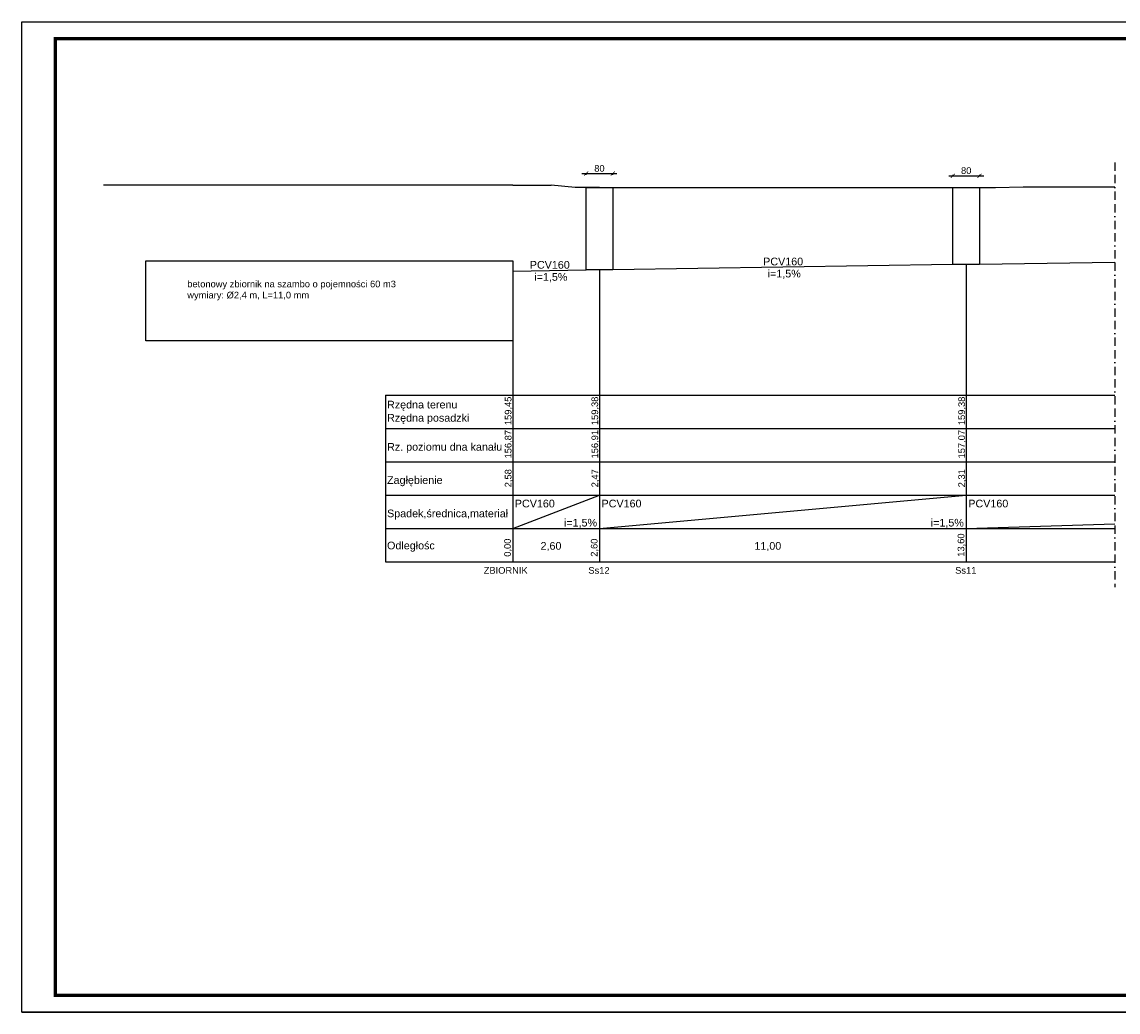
# Model space of a CAD drawing. Extents: x -118729 to -53705, y 33529 to 45095.
# Tile 4 of 83: x -99827 to -96539, y 40985 to 43955. Entities that reach past the tile are written whole.
import ezdxf

# ---------------------------------------------------------------- set-up
doc = ezdxf.new("R2010")
doc.units = 0
doc.header["$LTSCALE"] = 10
doc.header["$MEASUREMENT"] = 0
doc.header["$PDMODE"] = 34
doc.header["$PDSIZE"] = 5
doc.linetypes.add('BORDER2', pattern=[0.875, 0.25, -0.125, 0.25, -0.125, 0, -0.125])
doc.linetypes.add('CONTINOUS', pattern=[0])
doc.layers.get('0').update_dxf_attribs({"color": 9, "linetype": 'CONTINUOUS'})
doc.layers.get('DEFPOINTS').update_dxf_attribs({"color": 9, "linetype": 'CONTINUOUS'})
for name, color, linetype in [('S-deszczowka', 94, 'CONTINUOUS'), ('s_kanaliza', 210, 'CONTINUOUS'), ('S_kanalizacja', 210, 'CONTINUOUS')]:
    doc.layers.add(name, color=color, linetype=linetype)
doc.styles.add('ROMANS', font='arial.ttf', dxfattribs={"height": 20})
doc.dimstyles.new('1-100-_1', dxfattribs={"dimscale": 0.5, "dimtxt": 18, "dimasz": 25, "dimexe": 0, "dimexo": 75, "dimgap": 10, "dimtad": 1, "dimdec": 1, "dimrnd": 0.5, "dimdsep": 46, "dimtxsty": 'ROMANS', "dimblk": 'ARCHTICK', "dimcen": -0.09, "dimdle": 25, "dimclrd": 256, "dimclre": 256, "dimclrt": 6, "dimadec": 1, "dimazin": 0, "dimtfac": 1, "dimtdec": 1, "dimtofl": 0, "dimtmove": 2, "dimatfit": 3, "dimldrblk": 'ARCHTICK', "dimfxl": 0, "dimtolj": 1, "dimarcsym": 0})

# ---------------------------------------------------------------- blocks, each defined once
blk = doc.blocks.new('_ARCHTICK')
at = {"color": 0, "linetype": 'ByBlock', "const_width": 0.15}
blk.add_lwpolyline([(-0.5, -0.5), (0.5, 0.5)], dxfattribs=at)
blk = doc.blocks.new('*D133')
at = {"layer": 'DEFPOINTS', "color": 0, "linetype": 'CONTINOUS', "ltscale": 3}
for p in [(-98054.6, 43500.3), (-98134.6, 43458.4), (-98054.6, 43458.4)]:
    blk.add_point(p, dxfattribs=at)
at = {"layer": 's_kanaliza', "color": 7, "linetype": 'CONTINOUS', "lineweight": -2, "ltscale": 3}
for p, q in [((-98147.1, 43500.3), (-98042.1, 43500.3)), ((-98134.6, 43495.9), (-98134.6, 43500.3)), ((-98054.6, 43495.9), (-98054.6, 43500.3))]:
    blk.add_line(p, q, dxfattribs=at)
at = {"layer": 's_kanaliza', "color": 7, "linetype": 'CONTINOUS', "lineweight": -2, "ltscale": 3, "xscale": 12.5, "yscale": 12.5, "zscale": 12.5, "rotation": 180}
blk.add_blockref('_ARCHTICK', (-98134.6, 43500.3), dxfattribs=at)
at = {"layer": 's_kanaliza', "color": 7, "linetype": 'CONTINOUS', "lineweight": -2, "ltscale": 3, "xscale": 12.5, "yscale": 12.5, "zscale": 12.5}
blk.add_blockref('_ARCHTICK', (-98054.6, 43500.3), dxfattribs=at)
at = {"layer": 's_kanaliza', "color": 7, "linetype": 'CONTINOUS', "ltscale": 3, "insert": (-98094.6, 43515.5), "char_height": 20, "attachment_point": 5, "style": 'ROMANS'}
blk.add_mtext('\\A1;80', dxfattribs=at)
blk = doc.blocks.new('*D134')
at = {"layer": 'DEFPOINTS', "color": 0, "linetype": 'CONTINOUS', "ltscale": 3}
for p in [(-96954.6, 43493.6), (-97034.6, 43458.4), (-96954.6, 43458.4)]:
    blk.add_point(p, dxfattribs=at)
at = {"layer": 's_kanaliza', "color": 7, "linetype": 'CONTINOUS', "lineweight": -2, "ltscale": 3}
for p, q in [((-97034.6, 43495.9), (-97034.6, 43493.6)), ((-96954.6, 43495.9), (-96954.6, 43493.6)), ((-97047.1, 43493.6), (-96942.1, 43493.6))]:
    blk.add_line(p, q, dxfattribs=at)
at = {"layer": 's_kanaliza', "color": 7, "linetype": 'CONTINOUS', "lineweight": -2, "ltscale": 3, "xscale": 12.5, "yscale": 12.5, "zscale": 12.5, "rotation": 180}
blk.add_blockref('_ARCHTICK', (-97034.6, 43493.6), dxfattribs=at)
at = {"layer": 's_kanaliza', "color": 7, "linetype": 'CONTINOUS', "lineweight": -2, "ltscale": 3, "xscale": 12.5, "yscale": 12.5, "zscale": 12.5}
blk.add_blockref('_ARCHTICK', (-96954.6, 43493.6), dxfattribs=at)
at = {"layer": 's_kanaliza', "color": 7, "linetype": 'CONTINOUS', "ltscale": 3, "insert": (-96994.6, 43508.8), "char_height": 20, "attachment_point": 5, "style": 'ROMANS'}
blk.add_mtext('\\A1;80', dxfattribs=at)

msp = doc.modelspace()

# ---------------------------------------------------------------- linework, layer by layer
for p, q in [((-99826.62, 40984.93), (-99826.62, 43954.93)), ((-89434.24, 40984.93), (-99826.62, 40984.93)), ((-99826.62, 40984.93), (-89434.24, 40984.93))]:
    msp.add_line(p, q)
at = {"const_width": 10}
msp.add_lwpolyline([(-89484.24, 41034.93), (-99726.62, 41034.93), (-99726.62, 43904.93), (-89484.24, 43904.93)], close=True, dxfattribs=at)
at = {"layer": 'S-deszczowka', "color": 9, "linetype": 'BORDER2', "ltscale": 10}
msp.add_line((-96548.96, 43533.59), (-96548.96, 42259.89), dxfattribs=at)
at = {"layer": 's_kanaliza', "color": 7, "ltscale": 4}
msp.add_line((-99826.62, 43954.93), (-89434.24, 43954.93), dxfattribs=at)
at = {"layer": 's_kanaliza', "color": 7, "linetype": 'CONTINOUS', "ltscale": 3}
for p, q in [((-98354.57, 43465.44), (-99581.75, 43465.44)), ((-98354.57, 43465.44), (-98239.23, 43465.44)), ((-98167.09, 43458.44), (-98239.23, 43465.44)), ((-98094.57, 43458.44), (-98167.09, 43458.44)), ((-98094.57, 43458.44), (-96994.57, 43458.44)), ((-96994.57, 43458.44), (-96906.31, 43458.44)), ((-96906.31, 43458.44), (-96824.08, 43460.44)), ((-96824.08, 43460.44), (-96548.96, 43460.44)), ((-98094.57, 43211.44), (-98094.57, 42335.77)), ((-96994.57, 43227.44), (-96994.57, 42335.77)), ((-98354.57, 42998.33), (-98354.57, 42335.77)), ((-98354.57, 42435.77), (-98094.57, 42535.77)), ((-98094.57, 42435.77), (-96994.57, 42535.77)), ((-96994.57, 42435.77), (-96548.96, 42449.78))]:
    msp.add_line(p, q, dxfattribs=at)
at = {"layer": 's_kanaliza', "color": 6, "linetype": 'CONTINOUS', "ltscale": 3}
for p, q in [((-96548.96, 43233.72), (-96954.57, 43227.44)), ((-98354.57, 43207.44), (-98134.57, 43211.44)), ((-97034.57, 43227.44), (-98054.57, 43211.44))]:
    msp.add_line(p, q, dxfattribs=at)
for points in [[(-98134.57, 43458.44), (-98054.57, 43458.44), (-98054.57, 43211.44), (-98134.57, 43211.44)], [(-97034.57, 43458.44), (-96954.57, 43458.44), (-96954.57, 43227.44), (-97034.57, 43227.44)], [(-99454.57, 43238.33), (-98354.57, 43238.33), (-98354.57, 42998.33), (-99454.57, 42998.33)]]:
    msp.add_lwpolyline(points, close=True, dxfattribs=at)
at = {"layer": 'S_kanalizacja', "color": 7, "linetype": 'Continuous'}
for p, q in [((-98736.22, 42835.77), (-98736.22, 42335.77)), ((-98736.22, 42835.77), (-96548.96, 42835.77)), ((-98736.22, 42735.77), (-96548.96, 42735.77)), ((-98736.22, 42635.77), (-96548.96, 42635.77)), ((-98736.22, 42535.77), (-96548.96, 42535.77)), ((-98736.22, 42435.77), (-96548.96, 42435.77)), ((-98736.22, 42335.77), (-96548.96, 42335.77))]:
    msp.add_line(p, q, dxfattribs=at)

# ---------------------------------------------------------------- texts
at = {"layer": 's_kanaliza', "color": 7, "linetype": 'CONTINOUS', "ltscale": 3, "insert": (-99330.73, 43178.9), "char_height": 20, "width": 693.6834, "attachment_point": 1, "style": 'ROMANS'}
msp.add_mtext('betonowy zbiornik na szambo o pojemności 60 m3\\Pwymiary: %%C2,4 m, L=11,0 mm', dxfattribs=at)
at = {"layer": 'S_kanalizacja', "color": 7, "linetype": 'Continuous', "style": 'ROMANS'}
for s, height, p in [('PCV160', 23.04, (-98303.48, 43214.78)), ('PCV160', 23.04, (-97603.48, 43224.78)), ('i=1,5%%%', 23.04, (-98290.02, 43178.54)), ('i=1,5%%%', 23.04, (-97590.02, 43188.54)), ('Rzędna terenu', 23.04, (-98731.6, 42795.58)), ('Rzędna posadzki', 23.04, (-98731.6, 42755.91)), ('Rz. poziomu dna kanału', 23.04, (-98731.5, 42668.81)), ('Zagłębienie', 23.04, (-98731.5, 42569.19)), ('PCV160', 23.04, (-98348.26, 42498.77)), ('PCV160', 23.04, (-98088.26, 42498.77)), ('PCV160', 23.04, (-96988.26, 42498.77)), ('Spadek,średnica,materiał', 23.04, (-98731.5, 42469.19)), ('i=1,5%%%', 23.04, (-98200.91, 42441.36)), ('i=1,5%%%', 23.04, (-97100.91, 42441.36)), ('Odległośc', 23.04, (-98731.5, 42372.9)), ('2,60', 23.04, (-98271.22, 42371.74)), ('11,00', 23.04, (-97629.78, 42371.74)), ('ZBIORNIK', 20, (-98441.63, 42299.77)), ('Ss12', 20, (-98127.81, 42299.77)), ('Ss11', 20, (-97027.81, 42299.77))]:
    msp.add_text(s, height=height, dxfattribs=at).set_placement(p)
for s, p in [('159,45', (-98358.39, 42745.52)), ('159,38', (-98098.39, 42745.52)), ('159,38', (-96998.39, 42745.52)), ('156,87', (-98358.39, 42645.52)), ('156,91', (-98098.39, 42645.52)), ('157,07', (-96998.39, 42645.52)), ('2,58', (-98358.39, 42559.01)), ('2,47', (-98098.39, 42559.01)), ('2,31', (-96998.39, 42559.01)), ('13,60', (-97000.33, 42350.76)), ('0,00', (-98360.33, 42350.76)), ('2,60', (-98100.33, 42350.76))]:
    msp.add_text(s, height=20, rotation=90, dxfattribs=at).set_placement(p)

# ---------------------------------------------------------------- dimensions: what is measured, and where the dimension line sits
at = {"layer": 's_kanaliza', "color": 7, "linetype": 'CONTINOUS', "ltscale": 3}
for p1, p2, distance, override, picture, middle in [((-98134.57, 43458.44), (-98054.57, 43458.44), 41.81, {"dimclrd": 7, "dimclre": 7, "dimclrt": 7}, '*D133', (-98094.57, 43515.47)), ((-97034.57, 43458.44), (-96954.57, 43458.44), 35.12, {"dimtxsty": 'ROMANS', "dimclrd": 7, "dimclre": 7, "dimclrt": 7, "dimldrblk": 'ARCHTICK'}, '*D134', (-96994.57, 43508.77))]:
    dim = msp.add_aligned_dim(p1=p1, p2=p2, distance=distance, dimstyle='1-100-_1', override=override, dxfattribs=at)
    dim.commit()
    dim.dimension.update_dxf_attribs({"geometry": picture, "text_midpoint": middle})

doc.saveas('drawing.dxf')
